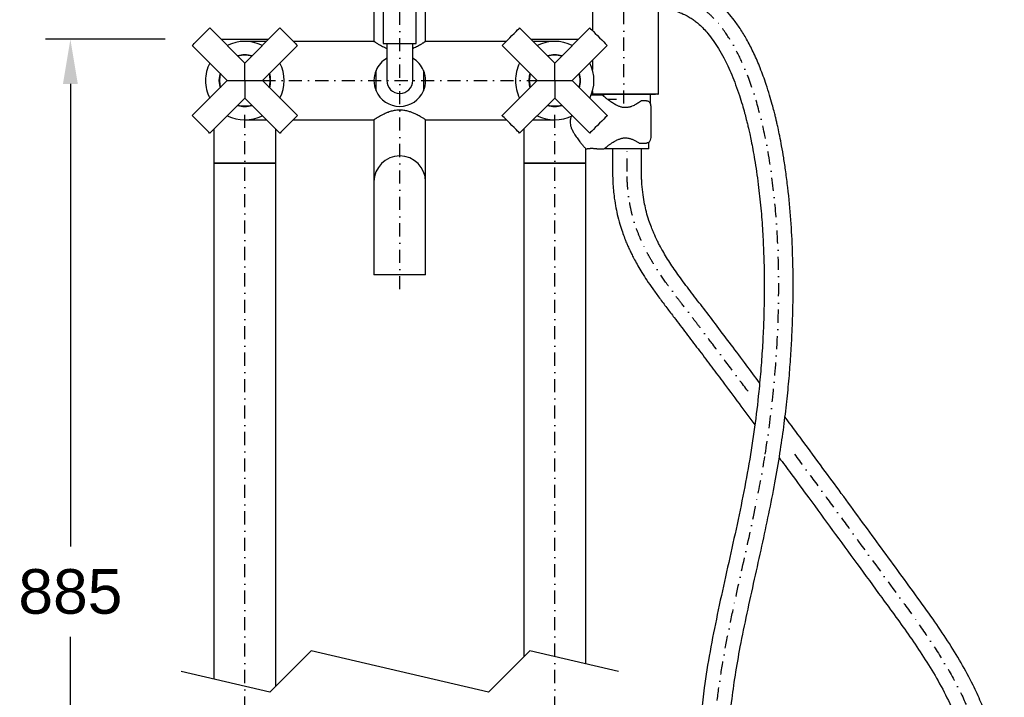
# Model space of a CAD drawing. Header units: millimetres. Extents: x 374 to 1394, y 252 to 1148.
# Tile 2 of 7: x 455 to 931, y 601 to 929. Entities that reach past the tile are written whole.
import ezdxf

# ---------------------------------------------------------------- set-up
doc = ezdxf.new("R2010")
doc.units = ezdxf.units.MM
doc.header["$LTSCALE"] = 0.5
doc.linetypes.add('DASHDOT', pattern=[25.4, 12.7, -6.35, 0, -6.35])
doc.styles.get("Standard").update_dxf_attribs({"font": 'ARIAL.TTF'})
doc.dimstyles.get("Standard").update_dxf_attribs({"dimscale": 120, "dimtxt": 0.18, "dimasz": 0.18, "dimexe": 0.1, "dimexo": 0, "dimgap": 0.09, "dimtad": 0, "dimtih": 1, "dimtoh": 1, "dimdec": 0, "dimzin": 0, "dimdsep": 46, "dimtxsty": 'Standard', "dimcen": 0.09, "dimadec": 0, "dimazin": 0, "dimtfac": 1, "dimtdec": 0, "dimtofl": 0, "dimtmove": 0, "dimatfit": 3, "dimfxl": 0, "dimtolj": 1, "dimtzin": 0, "dimarcsym": 0})

# ---------------------------------------------------------------- blocks, each defined once
blk = doc.blocks.new('*D39')
at = {"color": 0, "lineweight": -2}
for p, q in [((525.22, 919.9), (467.27, 919.9)), ((479.27, 898.3), (479.27, 674.25)), ((479.27, 406.54), (479.27, 630.59)), ((509.81, 384.94), (467.27, 384.94))]:
    blk.add_line(p, q, dxfattribs=at)
at = {"color": 0}
for points in [[(475.67, 898.3), (482.87, 898.3), (479.27, 919.9)], [(475.67, 406.54), (482.87, 406.54), (479.27, 384.94)]]:
    blk.add_solid(points, dxfattribs=at)
at = {"layer": 'Defpoints', "color": 0}
for p in [(525.22, 919.9), (479.27, 384.94), (509.81, 384.94)]:
    blk.add_point(p, dxfattribs=at)
at = {"color": 0, "insert": (479.27, 652.42), "char_height": 21.6, "attachment_point": 5}
blk.add_mtext('\\A1;885', dxfattribs=at)

msp = doc.modelspace()

# ---------------------------------------------------------------- linework, layer by layer
at = {"linetype": 'DASHDOT'}
for p, q in [((747.2, 888.75), (747.2, 1106.78)), ((638.71, 798.87), (638.71, 983.25)), ((572.2, 899.9), (705.22, 899.9)), ((563.71, 365.03), (563.71, 884.48)), ((713.71, 365.03), (713.71, 884.48))]:
    msp.add_line(p, q, dxfattribs=at)
for p, q in [((630.71, 977.9), (630.71, 917.9)), ((646.71, 917.9), (646.71, 977.9)), ((626.21, 958.4), (626.21, 918.9)), ((731.94, 938.56), (731.94, 924.1)), ((763.94, 893.55), (763.94, 935.74)), ((651.21, 918.89), (651.21, 933.4)), ((563.71, 908.39), (546.74, 925.36)), ((580.68, 925.36), (563.71, 908.39)), ((713.71, 908.39), (696.74, 925.36)), ((730.68, 925.36), (713.71, 908.39)), ((552.2, 919.9), (563.71, 919.9)), ((563.71, 919.9), (575.22, 919.9)), ((702.2, 919.9), (713.71, 919.9)), ((713.71, 919.9), (725.22, 919.9)), ((538.25, 916.87), (555.22, 899.9)), ((574.22, 918.9), (563.71, 918.9)), ((572.2, 899.9), (589.17, 916.87)), ((626.22, 918.9), (587.14, 918.9)), ((630.71, 917.9), (646.71, 917.9)), ((632.46, 917.9), (632.46, 899.9)), ((644.96, 899.9), (644.96, 917.9)), ((690.28, 918.9), (651.19, 918.9)), ((688.25, 916.87), (705.22, 899.9)), ((713.71, 918.9), (703.2, 918.9)), ((722.2, 899.9), (739.17, 916.87)), ((563.71, 899.9), (563.71, 908.39)), ((713.71, 899.9), (713.71, 908.39)), ((731.94, 909.65), (731.94, 905.25)), ((627.21, 895), (627.21, 904.8)), ((650.21, 904.8), (650.21, 895)), ((555.22, 899.9), (538.25, 882.93)), ((555.22, 899.9), (563.71, 899.9)), ((563.71, 899.9), (572.2, 899.9)), ((563.71, 899.9), (563.71, 891.42)), ((589.17, 882.93), (572.2, 899.9)), ((705.22, 899.9), (688.25, 882.93)), ((705.22, 899.9), (713.71, 899.9)), ((713.71, 899.9), (722.2, 899.9)), ((713.71, 899.9), (713.71, 891.42)), ((739.17, 882.93), (722.2, 899.9)), ((546.74, 874.45), (563.71, 891.42)), ((563.71, 891.42), (580.68, 874.45)), ((696.74, 874.45), (713.71, 891.42)), ((713.71, 891.42), (730.68, 874.45)), ((736.7, 892.9), (731.37, 892.9)), ((731.94, 894.56), (731.94, 893.55)), ((762.17, 893.25), (732.24, 893.25)), ((733.44, 893.25), (733.44, 893.15)), ((761.08, 893.15), (733.44, 893.15)), ((737.27, 893.15), (737.29, 892.41)), ((760.04, 888.52), (760.15, 893.15)), ((762.44, 893.15), (761.08, 893.15)), ((763.64, 893.25), (762.17, 893.25)), ((762.44, 893.15), (762.44, 893.25)), ((743.67, 890.75), (739.29, 890.75)), ((758.19, 890.15), (755.7, 890.15)), ((760.19, 887.45), (760.19, 872.35)), ((563.71, 880.9), (574.22, 880.9)), ((587.14, 880.9), (626.23, 880.9)), ((626.21, 880.91), (626.21, 850.9)), ((651.2, 880.9), (690.28, 880.9)), ((651.21, 850.9), (651.21, 880.91)), ((703.2, 880.9), (713.71, 880.9)), ((548.71, 876.42), (548.71, 859.9)), ((578.71, 859.9), (578.71, 876.42)), ((698.71, 876.42), (698.71, 859.9)), ((754.52, 869.66), (758.19, 869.66)), ((759.21, 866.9), (759.28, 870.1)), ((728.71, 859.9), (728.71, 866.9)), ((728.71, 866.9), (729.18, 866.9)), ((734.21, 866.9), (737.7, 866.9)), ((738.2, 867.31), (738.21, 866.9)), ((759.21, 866.9), (738.21, 866.9)), ((548.71, 859.9), (548.71, 610.11)), ((548.71, 859.9), (563.71, 859.9)), ((578.71, 859.9), (548.71, 859.9)), ((563.71, 859.9), (578.71, 859.9)), ((578.71, 606.75), (578.71, 859.9)), ((698.71, 859.9), (698.71, 620.87)), ((698.71, 859.9), (713.71, 859.9)), ((728.71, 859.9), (698.71, 859.9)), ((713.71, 859.9), (728.71, 859.9)), ((728.71, 617.51), (728.71, 859.9)), ((626.21, 850.9), (626.21, 825.9)), ((651.21, 825.9), (651.21, 850.9)), ((626.21, 825.9), (626.21, 805.9)), ((651.21, 805.9), (651.21, 825.9)), ((638.71, 805.9), (626.21, 805.9)), ((651.21, 805.9), (638.71, 805.9)), ((595.77, 623.81), (575.77, 603.81)), ((681.65, 603.81), (595.77, 623.81)), ((701.65, 623.81), (681.65, 603.81)), ((744.59, 613.81), (701.65, 623.81)), ((575.77, 603.81), (532.84, 613.81))]:
    msp.add_line(p, q)
at = {"flags": 128}
for points in [[(538.25, 916.87), (538.33, 916.95), (538.66, 917.28), (539.23, 917.85), (540, 918.62), (540.94, 919.55), (541.97, 920.58), (543.03, 921.65), (544.06, 922.68), (544.99, 923.61), (545.77, 924.39), (546.34, 924.96), (546.66, 925.28), (546.74, 925.36)], [(580.68, 925.36), (580.76, 925.28), (581.08, 924.96), (581.65, 924.39), (582.43, 923.61), (583.36, 922.68), (584.39, 921.65), (585.46, 920.58), (586.49, 919.55), (587.42, 918.62), (588.19, 917.85), (588.76, 917.28), (589.09, 916.95), (589.17, 916.87)], [(688.25, 916.87), (688.33, 916.95), (688.66, 917.28), (689.23, 917.85), (690, 918.62), (690.94, 919.55), (691.97, 920.58), (693.03, 921.65), (694.06, 922.68), (694.99, 923.61), (695.77, 924.39), (696.34, 924.96), (696.66, 925.28), (696.74, 925.36)], [(730.68, 925.36), (730.76, 925.28), (731.08, 924.96), (731.65, 924.39), (732.43, 923.61), (733.36, 922.68), (734.39, 921.65), (735.46, 920.58), (736.49, 919.55), (737.42, 918.62), (738.19, 917.85), (738.76, 917.28), (739.09, 916.95), (739.17, 916.87)], [(551.71, 903.41), (551.39, 902.02), (551.21, 899.9)], [(551.88, 903.25), (551.59, 901.98), (551.41, 899.9)], [(701.71, 903.41), (701.39, 902.02), (701.21, 899.9)], [(701.88, 903.25), (701.59, 901.98), (701.41, 899.9)], [(551.21, 899.9), (551.39, 897.79), (551.71, 896.39)], [(551.41, 899.9), (551.59, 897.82), (551.88, 896.55)], [(701.21, 899.9), (701.39, 897.79), (701.71, 896.39)], [(701.41, 899.9), (701.59, 897.82), (701.88, 896.55)], [(546.74, 874.45), (546.66, 874.52), (546.34, 874.85), (545.77, 875.42), (544.99, 876.2), (544.06, 877.13), (543.03, 878.16), (541.97, 879.22), (540.94, 880.25), (540, 881.18), (539.23, 881.96), (538.66, 882.53), (538.33, 882.86), (538.25, 882.93)], [(589.17, 882.93), (589.09, 882.86), (588.76, 882.53), (588.19, 881.96), (587.42, 881.18), (586.49, 880.25), (585.46, 879.22), (584.39, 878.16), (583.36, 877.13), (582.43, 876.2), (581.65, 875.42), (581.08, 874.85), (580.76, 874.52), (580.68, 874.45)], [(696.74, 874.45), (696.66, 874.52), (696.34, 874.85), (695.77, 875.42), (694.99, 876.2), (694.06, 877.13), (693.03, 878.16), (691.97, 879.22), (690.94, 880.25), (690, 881.18), (689.23, 881.96), (688.66, 882.53), (688.33, 882.86), (688.25, 882.93)], [(739.17, 882.93), (739.09, 882.86), (738.76, 882.53), (738.19, 881.96), (737.42, 881.18), (736.49, 880.25), (735.46, 879.22), (734.39, 878.16), (733.36, 877.13), (732.43, 876.2), (731.65, 875.42), (731.08, 874.85), (730.76, 874.52), (730.68, 874.45)], [(741.71, 866.9), (741.71, 861.4), (741.71, 855.9)], [(755.71, 855.9), (755.71, 861.4), (755.71, 866.9)]]:
    msp.add_lwpolyline(points, dxfattribs=at)
at = {"linetype": 'DASHDOT', "flags": 128}
msp.add_lwpolyline([(748.71, 855.9), (748.71, 861.4), (748.71, 866.9)], dxfattribs=at)
for centre, radius, start, end in [((563.71, 899.9), 19, 63.4088, 116.5912), ((713.71, 899.9), 19, 63.4088, 116.5912), ((563.71, 899.9), 12.5, 73.6854, 106.3146), ((563.71, 899.9), 12.3, 74.1959, 105.8041), ((638.71, 899.9), 12.5, 120.0004, 156.9257), ((638.71, 899.9), 12.5, 23.0743, 59.9996), ((713.71, 899.9), 12.5, 73.6854, 106.3146), ((713.71, 899.9), 12.3, 74.1959, 105.8041), ((563.71, 899.9), 19, 153.4086, 180), ((563.71, 899.9), 19, 333.4085, 26.5915), ((713.71, 899.9), 19, 153.4085, 180), ((713.71, 899.9), 19, 333.4085, 26.5915), ((563.71, 899.9), 12.3, 344.1965, 15.8035), ((563.71, 899.9), 12.5, 343.6857, 16.3143), ((638.71, 899.9), 12.5, 156.9265, 179.9996), ((638.71, 899.9), 12.5, 336.926, 23.074), ((713.71, 899.9), 12.3, 344.1964, 15.8036), ((713.71, 899.9), 12.5, 343.6853, 16.3147), ((563.71, 899.9), 19, 180.0001, 206.5914), ((638.71, 899.9), 12.5, 180.0001, 203.0739), ((638.71, 899.9), 6.25, 180.0004, 269.9997), ((638.71, 899.9), 6.25, 270.0003, 359.9996), ((713.71, 899.9), 19, 180.0001, 206.5915), ((638.71, 899.9), 12.5, 203.0739, 336.9261), ((732.24, 893.55), 0.3, 179.9985, 270.0034), ((763.64, 893.55), 0.3, 269.9964, 0.0015), ((563.71, 899.9), 12.5, 253.6854, 286.3146), ((563.71, 899.9), 12.3, 254.197, 285.803), ((713.71, 899.9), 12.5, 253.6854, 286.3146), ((713.71, 899.9), 12.3, 254.197, 285.803), ((563.71, 899.9), 19, 243.4084, 296.5916), ((713.71, 899.9), 19, 243.4084, 296.5916), ((638.71, 850.9), 12.5, 90.0002, 179.9999), ((638.71, 850.9), 12.5, 0.0001, 89.9998)]:
    msp.add_arc(centre, radius, start, end)
for points, knots in [([(822.37, 717.32), (824.25, 714.77), (829.03, 708.29), (837.64, 696.57), (848.3, 682.02), (860.08, 665.92), (870.3, 651.93), (878.9, 640.17), (885.74, 630.62), (892.39, 620.8), (898.68, 610.55), (904.45, 599.74), (909.02, 589.22), (912.37, 579.32), (914.64, 570.45), (916.14, 561.99), (916.9, 555.13), (917.21, 549.78), (917.32, 545.9), (917.33, 542.49), (917.28, 539.85), (917.22, 537.89), (917.14, 536.13), (917.01, 533.95), (916.78, 530.74), (916.34, 526.37), (915.59, 520.76), (914.47, 514.55), (912.76, 507.13), (910.36, 499.22), (907.33, 491.8), (904.29, 485.99), (901.41, 481.54), (898.59, 478.04), (895.87, 475.35), (893.35, 473.34), (890.73, 471.73), (888, 470.51), (885.11, 469.71), (882, 469.31), (878.65, 469.29), (874.61, 469.72), (869.87, 470.76), (864.5, 472.54), (857.95, 475.38), (850.45, 479.52), (842.31, 485.04), (834.69, 491.18), (827.79, 497.65), (821.73, 504.28), (816.55, 510.94), (812.19, 517.61), (808.16, 525), (804.56, 533.34), (801.56, 542.85), (799.43, 552.9), (798.17, 563.53), (797.74, 574.77), (798.12, 586.62), (799.26, 599.11), (801.1, 612.24), (803.64, 626.61), (806.82, 642.1), (810.41, 658.34), (814, 674.37), (817.34, 689.9), (820.3, 704.87), (822.72, 718.94), (824.61, 732.07), (826.07, 744.2), (827.18, 755.57), (828, 766.32), (828.64, 777.46), (829.06, 789.6), (829.18, 803.13), (828.89, 817.52), (828.08, 832.61), (826.89, 845.45), (825.62, 855.48), (824.61, 862.22), (823.62, 867.98), (822.69, 872.81), (821.92, 876.48), (821.32, 879.16), (820.88, 881.06), (820.42, 882.97), (819.81, 885.38), (818.92, 888.74), (817.67, 893.09), (815.81, 898.98), (813.33, 905.78), (810.29, 912.85), (807.15, 919.04), (803.96, 924.41), (800.86, 928.88), (797.81, 932.65), (794.86, 935.82), (791.95, 938.48), (789.11, 940.69), (786.12, 942.64), (782.95, 944.36), (779.46, 945.91), (775.69, 947.27), (771.33, 948.5), (765.95, 949.68), (759.73, 950.66), (752.81, 951.43), (745.59, 951.98), (738.24, 952.37), (730.85, 952.62), (725.07, 952.75), (720.78, 952.81), (717.86, 952.85), (714.89, 952.87), (711.87, 952.89), (708.81, 952.9), (706.75, 952.9), (705.71, 952.9)], [0, 0, 0, 0, 0.010548, 0.026759, 0.048405, 0.070569, 0.093134, 0.106056, 0.11905, 0.132199, 0.145518, 0.159057, 0.172926, 0.183609, 0.193827, 0.20335, 0.21217, 0.21679, 0.221157, 0.225078, 0.228146, 0.229932, 0.231608, 0.234018, 0.237186, 0.242313, 0.248644, 0.256016, 0.263308, 0.273947, 0.283483, 0.289934, 0.295734, 0.301095, 0.304861, 0.308422, 0.311806, 0.315076, 0.318329, 0.321766, 0.325469, 0.329467, 0.335259, 0.341552, 0.348283, 0.358994, 0.37, 0.380947, 0.391523, 0.401472, 0.410783, 0.419572, 0.427949, 0.438764, 0.449744, 0.461076, 0.472895, 0.485322, 0.498448, 0.512338, 0.527031, 0.542544, 0.560883, 0.579633, 0.597896, 0.615546, 0.632488, 0.648644, 0.663053, 0.676613, 0.689295, 0.70108, 0.712469, 0.726437, 0.741482, 0.757491, 0.774313, 0.791761, 0.800383, 0.807942, 0.814414, 0.81985, 0.824295, 0.826887, 0.829006, 0.830768, 0.833421, 0.837296, 0.842336, 0.84846, 0.857861, 0.866397, 0.874061, 0.88093, 0.887166, 0.892161, 0.897024, 0.901557, 0.905271, 0.908994, 0.913412, 0.917264, 0.921672, 0.92675, 0.93234, 0.939961, 0.947715, 0.955492, 0.96405, 0.972214, 0.980084, 0.983268, 0.986507, 0.989801, 0.993149, 0.996549, 1, 1, 1, 1]), ([(705.71, 938.9), (707.81, 938.9), (711.96, 938.9), (718.1, 938.85), (724.07, 938.76), (729.98, 938.63), (736, 938.44), (742.22, 938.15), (748.3, 937.75), (754.08, 937.22), (759.41, 936.56), (764.45, 935.71), (768.96, 934.67), (772.76, 933.48), (775.81, 932.25), (778.23, 931.02), (780.19, 929.81), (781.98, 928.52), (783.84, 926.96), (785.84, 924.99), (788.13, 922.41), (790.57, 919.22), (793.15, 915.27), (795.48, 911.14), (797.59, 906.87), (799.5, 902.53), (801.36, 897.78), (803.05, 892.92), (804.47, 888.36), (805.57, 884.48), (806.38, 881.41), (806.99, 878.94), (807.54, 876.61), (808.16, 873.88), (808.88, 870.47), (809.68, 866.32), (810.55, 861.39), (811.43, 855.73), (812.49, 847.9), (813.53, 838.25), (814.37, 827.11), (814.91, 815.89), (815.15, 804.77), (815.12, 793.65), (814.84, 782.75), (814.33, 771.77), (813.56, 760.6), (812.35, 747.31), (810.52, 731.87), (807.81, 714.24), (804.39, 696.31), (800.49, 678.1), (796.38, 659.78), (792.38, 641.56), (788.8, 623.63), (786.26, 607.91), (784.71, 594.36), (783.93, 582.91), (783.79, 571.54), (784.4, 560.24), (785.88, 549.03), (788.15, 538.86), (791.03, 529.75), (794.3, 521.63), (798.29, 513.65), (803.05, 505.83), (808.61, 498.19), (815, 490.75), (822.18, 483.59), (830.05, 476.82), (838.47, 470.59), (847.25, 465.16), (856.16, 460.72), (864.11, 457.8), (870.94, 456.13), (876.63, 455.35), (881.75, 455.25), (886.26, 455.7), (890.16, 456.53), (893.88, 457.78), (897.77, 459.59), (901.75, 462.08), (905.7, 465.32), (909.91, 469.64), (914.22, 475.31), (917.8, 481.46), (920.54, 487.18), (922.63, 492.29), (924.56, 497.81), (926.3, 503.75), (927.83, 510.06), (929.06, 516.44), (929.93, 522.24), (930.49, 527.07), (930.83, 530.85), (931.04, 533.86), (931.16, 536.13), (931.24, 538.3), (931.31, 540.9), (931.34, 544.32), (931.25, 549.47), (930.86, 556.34), (929.87, 564.92), (928.27, 573.6), (926.08, 582.23), (923.37, 590.61), (920.07, 599.01), (915.82, 608.2), (910.47, 618.12), (903.94, 628.72), (896.54, 639.63), (888.37, 650.94), (879.63, 662.87), (870.7, 675.11), (861.61, 687.54), (852.55, 699.91), (843.19, 712.66), (834.11, 725.01), (827.96, 733.32), (825.17, 737.09)], [0, 0, 0, 0, 0.006647, 0.013143, 0.01946, 0.025578, 0.031886, 0.038532, 0.045311, 0.051196, 0.056906, 0.062332, 0.067369, 0.071561, 0.074959, 0.077771, 0.080142, 0.082239, 0.084765, 0.087848, 0.09112, 0.095674, 0.100563, 0.106075, 0.11066, 0.11566, 0.121098, 0.126829, 0.13195, 0.136237, 0.139611, 0.142014, 0.144287, 0.147208, 0.150878, 0.155331, 0.160604, 0.166741, 0.173463, 0.185639, 0.19748, 0.208884, 0.221202, 0.232748, 0.24411, 0.255727, 0.267571, 0.279614, 0.297997, 0.316828, 0.336113, 0.35583, 0.375839, 0.395601, 0.414931, 0.433773, 0.446051, 0.458137, 0.470123, 0.482046, 0.493956, 0.505926, 0.515003, 0.524217, 0.533613, 0.543249, 0.553194, 0.563525, 0.574276, 0.585298, 0.596408, 0.607424, 0.617973, 0.627902, 0.634185, 0.640227, 0.646066, 0.650345, 0.65456, 0.658696, 0.662752, 0.668127, 0.673505, 0.678928, 0.687204, 0.695983, 0.701456, 0.70728, 0.713459, 0.719992, 0.726872, 0.734044, 0.740576, 0.74543, 0.749446, 0.752622, 0.754961, 0.756673, 0.759507, 0.763198, 0.767488, 0.775849, 0.784988, 0.79484, 0.803777, 0.813183, 0.822733, 0.832338, 0.845275, 0.85841, 0.871776, 0.887034, 0.902624, 0.918635, 0.935025, 0.951422, 0.967249, 0.985111, 1, 1, 1, 1]), ([(626.22, 918.9), (626.21, 918.9), (626.2, 918.91), (626.37, 918.8), (626.47, 918.74), (626.8, 918.52), (627.17, 918.28), (627.68, 917.97), (628.27, 917.61), (629, 917.19), (629.85, 916.72), (630.82, 916.24), (631.7, 915.83), (632.23, 915.61), (632.46, 915.52)], [0, 0, 0, 0, 0.000514, 0.0089713, 0.041872, 0.0991569, 0.1479365, 0.2382405, 0.3478438, 0.4384975, 0.5905387, 0.7601789, 0.8948482, 1, 1, 1, 1]), ([(644.96, 915.52), (645.03, 915.55), (645.48, 915.72), (646.27, 916.08), (647.25, 916.56), (648.02, 916.97), (648.6, 917.3), (649.09, 917.58), (649.54, 917.84), (649.94, 918.09), (650.34, 918.34), (650.71, 918.58), (651, 918.76), (651.14, 918.86), (651.19, 918.89), (651.19, 918.89)], [0, 0, 0, 0, 0.029677, 0.20396, 0.369015, 0.488489, 0.57315, 0.652235, 0.725957, 0.792642, 0.853001, 0.926698, 0.977177, 0.995637, 1, 1, 1, 1]), ([(755.7, 890.15), (755.36, 889.91), (754.77, 889.48), (753.87, 888.9), (753.01, 888.38), (752.09, 887.88), (751.27, 887.51), (750.57, 887.26), (750.02, 887.09), (749.45, 886.95), (748.87, 886.86), (748.28, 886.81), (747.69, 886.8), (747.09, 886.85), (746.47, 886.94), (745.83, 887.1), (745.19, 887.3), (744.55, 887.55), (743.83, 887.87), (743.03, 888.29), (742.16, 888.8), (741.34, 889.34), (740.56, 889.88), (739.83, 890.41), (739.15, 890.92), (738.53, 891.41), (738.03, 891.81), (737.64, 892.12), (737.37, 892.34), (737.13, 892.54), (736.95, 892.69), (736.81, 892.8), (736.74, 892.87), (736.7, 892.9), (736.7, 892.9)], [0, 0, 0, 0, 0.057514, 0.101882, 0.148142, 0.196813, 0.247187, 0.273364, 0.299901, 0.327094, 0.354646, 0.381549, 0.408725, 0.436615, 0.464652, 0.495958, 0.527234, 0.558797, 0.590105, 0.637565, 0.684037, 0.729819, 0.773928, 0.81574, 0.855056, 0.891898, 0.92489, 0.943822, 0.96047, 0.974731, 0.986084, 0.993993, 0.998742, 1, 1, 1, 1]), ([(758.19, 890.15), (758.38, 890.13), (758.76, 890.09), (759.27, 889.79), (759.74, 889.28), (760.12, 888.48), (760.17, 887.82), (760.19, 887.45)], [0, 0, 0, 0, 0.152055, 0.30368, 0.46507, 0.707192, 1, 1, 1, 1]), ([(651.2, 880.91), (651.2, 880.91), (651.23, 880.89), (651.06, 881), (650.95, 881.07), (650.63, 881.28), (650.25, 881.52), (649.74, 881.84), (649.15, 882.19), (648.43, 882.61), (647.57, 883.08), (646.6, 883.57), (645.71, 883.98), (644.94, 884.3), (644.2, 884.58), (643.43, 884.84), (642.24, 885.19), (640.88, 885.46), (639.09, 885.62), (637.53, 885.58), (636.1, 885.37), (635.06, 885.15), (634.07, 884.87), (633.14, 884.56), (632.14, 884.17), (631.15, 883.73), (630.17, 883.25), (629.24, 882.75), (628.5, 882.33), (627.88, 881.96), (627.48, 881.71), (627.08, 881.46), (626.71, 881.23), (626.43, 881.04), (626.28, 880.95), (626.23, 880.92), (626.23, 880.91)], [0, 0, 0, 0, 0.000515, 0.002739, 0.011391, 0.026455, 0.039283, 0.06303, 0.091852, 0.115691, 0.155673, 0.200283, 0.235696, 0.263762, 0.29284, 0.32324, 0.354551, 0.429555, 0.476712, 0.553872, 0.600904, 0.636794, 0.672214, 0.714032, 0.745576, 0.791274, 0.834552, 0.865879, 0.908814, 0.928143, 0.945629, 0.961455, 0.980779, 0.994015, 0.998856, 1, 1, 1, 1]), ([(721.77, 882.88), (721.63, 882.46), (721.4, 881.77), (721.22, 880.77), (721.2, 880.19), (721.19, 879.9)], [0, 0, 0, 0, 0.436924, 0.715659, 1, 1, 1, 1]), ([(721.19, 879.9), (721.21, 879.48), (721.26, 878.63), (721.55, 877.52), (721.89, 876.56), (722.26, 875.75), (722.66, 874.97), (723.17, 874.1), (723.78, 873.15), (724.5, 872.13), (725.21, 871.16), (725.86, 870.33), (726.42, 869.63), (726.88, 869.06), (727.33, 868.53), (727.76, 868.02), (728.24, 867.45), (728.41, 867.25), (728.75, 866.85), (728.7, 866.91), (728.7, 866.92)], [0, 0, 0, 0, 0.082201, 0.166504, 0.224333, 0.281869, 0.339611, 0.396585, 0.480304, 0.561462, 0.640449, 0.715229, 0.767316, 0.815919, 0.860979, 0.901152, 0.952223, 0.986223, 0.999052, 1, 1, 1, 1]), ([(737.7, 866.91), (737.7, 866.91), (737.72, 866.93), (737.78, 866.97), (737.89, 867.06), (738.03, 867.18), (738.22, 867.33), (738.45, 867.51), (738.72, 867.73), (739.04, 867.98), (739.41, 868.26), (739.82, 868.56), (740.29, 868.91), (740.82, 869.29), (741.43, 869.7), (742.09, 870.13), (742.74, 870.52), (743.38, 870.88), (744.02, 871.2), (744.69, 871.49), (745.31, 871.72), (745.89, 871.9), (746.41, 872.02), (746.94, 872.11), (747.48, 872.17), (748.21, 872.18), (748.94, 872.12), (749.69, 871.98), (750.3, 871.81), (750.93, 871.6), (751.54, 871.35), (752.15, 871.06), (752.77, 870.73), (753.37, 870.39), (753.96, 870.03), (754.33, 869.78), (754.52, 869.66)], [0, 0, 0, 0, 0.000361, 0.004403, 0.011966, 0.021881, 0.034577, 0.050123, 0.068222, 0.090164, 0.114603, 0.141599, 0.170702, 0.207293, 0.246249, 0.287767, 0.331238, 0.367566, 0.40496, 0.443778, 0.483625, 0.511306, 0.539402, 0.568255, 0.597487, 0.625887, 0.683717, 0.713008, 0.748243, 0.783288, 0.818479, 0.853202, 0.891166, 0.92829, 0.964723, 1, 1, 1, 1]), ([(760.19, 872.35), (760.16, 871.93), (760.1, 871.23), (759.65, 870.41), (759.12, 869.9), (758.61, 869.68), (758.29, 869.66), (758.19, 869.66)], [0, 0, 0, 0, 0.339146, 0.560824, 0.741698, 0.923768, 1, 1, 1, 1]), ([(729.18, 866.9), (729.18, 866.9), (729.16, 866.9), (729.29, 866.92), (729.35, 866.93), (729.54, 866.96), (729.75, 866.99), (730.03, 867.02), (730.35, 867.05), (730.71, 867.08), (731.12, 867.1), (731.55, 867.11), (731.99, 867.11), (732.43, 867.1), (732.84, 867.07), (733.23, 867.04), (733.56, 867), (733.82, 866.96), (734.04, 866.93), (734.11, 866.92), (734.23, 866.9), (734.22, 866.9), (734.21, 866.9)], [0, 0, 0, 0, 0.000162, 0.011826, 0.03518, 0.068618, 0.1123, 0.166747, 0.23003, 0.303494, 0.383662, 0.469241, 0.557981, 0.644481, 0.729386, 0.804612, 0.873019, 0.925337, 0.966257, 0.989378, 0.9993, 1, 1, 1, 1]), ([(741.71, 855.9), (741.73, 854.49), (741.76, 851.77), (742.01, 847.85), (742.43, 843.72), (743.06, 839.5), (744, 834.91), (745.11, 830.67), (746.33, 826.84), (747.43, 823.83), (748.34, 821.57), (749.06, 819.91), (749.63, 818.63), (750.15, 817.53), (750.64, 816.5), (751.36, 815.06), (752.45, 812.98), (754.03, 810.11), (756.02, 806.79), (758.41, 803.06), (761.23, 798.94), (764.45, 794.49), (767.95, 789.84), (772.28, 784.19), (777.35, 777.57), (783.15, 769.92), (789.01, 762.17), (795.6, 753.38), (802.81, 743.74), (808.03, 736.7), (810.58, 733.26)], [0, 0, 0, 0, 0.029574, 0.056919, 0.082144, 0.116222, 0.146132, 0.180103, 0.207938, 0.230135, 0.24705, 0.258916, 0.267925, 0.276399, 0.284344, 0.291766, 0.310156, 0.333329, 0.36035, 0.391168, 0.425903, 0.464749, 0.506036, 0.547555, 0.613531, 0.680525, 0.748328, 0.816741, 0.91039, 1, 1, 1, 1]), ([(812.88, 753.63), (810.73, 756.51), (806.16, 762.64), (799.29, 771.78), (792.43, 780.86), (786.03, 789.26), (780.09, 796.97), (775.51, 803.04), (772.19, 807.67), (769.93, 811), (767.87, 814.23), (766.06, 817.26), (764.8, 819.54), (764.02, 821.06), (763.58, 821.92), (763.19, 822.72), (762.84, 823.45), (762.48, 824.2), (762.03, 825.2), (761.33, 826.79), (760.37, 829.16), (759.2, 832.45), (758.09, 836.19), (757.14, 840.32), (756.38, 844.79), (755.98, 848.65), (755.8, 851.72), (755.72, 853.77), (755.72, 855.18), (755.71, 855.9)], [0, 0, 0, 0, 0.09018, 0.191872, 0.287143, 0.375658, 0.457008, 0.531477, 0.566438, 0.600041, 0.632401, 0.662599, 0.688769, 0.697545, 0.705642, 0.713054, 0.719805, 0.725909, 0.734015, 0.747313, 0.769331, 0.798395, 0.834752, 0.86721, 0.904759, 0.948442, 0.964647, 0.981802, 1, 1, 1, 1])]:
    msp.add_open_spline(points, degree=3, knots=knots)
at = {"linetype": 'DASHDOT'}
for points, knots in [([(815.58, 719.01), (816.89, 727.21), (818.01, 735.44), (819.85, 751.96), (820.57, 760.24), (821.75, 778.75), (822.1, 788.99), (822.15, 809.45), (821.84, 819.67), (820.66, 837.18), (819.96, 844.48), (818.09, 858.99), (816.92, 866.2), (814.31, 878.7), (813.01, 884.02), (809.96, 894.48), (808.22, 899.62), (804.85, 907.84), (803.39, 911.03), (800.17, 917.16), (798.41, 920.12), (795.4, 924.43), (794.27, 925.91), (792.18, 928.41), (791.24, 929.44), (789.31, 931.41), (788.32, 932.33), (786.27, 934.05), (785.21, 934.84), (783.01, 936.32), (781.87, 936.99), (779.49, 938.23), (778.27, 938.79), (775.73, 939.82), (774.42, 940.28), (769.65, 941.76), (766.01, 942.55), (759.92, 943.54), (757.53, 943.85), (752.71, 944.38), (750.28, 944.6), (745.38, 944.96), (742.91, 945.11), (737.96, 945.36), (735.48, 945.46), (730.5, 945.62), (728.01, 945.68), (720.8, 945.82), (716.07, 945.87), (709.47, 945.9), (707.59, 945.9), (705.71, 945.9)], [0.6468843, 0.6468843, 0.6468843, 0.6468843, 0.6748937, 0.6748937, 0.7029031, 0.7029031, 0.7374406, 0.7374406, 0.7719782, 0.7719782, 0.7968458, 0.7968458, 0.8217134, 0.8217134, 0.8405266, 0.8405266, 0.8593397, 0.8593397, 0.8717086, 0.8717086, 0.8840775, 0.8840775, 0.890966, 0.890966, 0.8962213, 0.8962213, 0.9014767, 0.9014767, 0.906732, 0.906732, 0.9119874, 0.9119874, 0.9172428, 0.9172428, 0.9224981, 0.9224981, 0.9358885, 0.9358885, 0.9442882, 0.9442882, 0.9526879, 0.9526879, 0.9610876, 0.9610876, 0.9694873, 0.9694873, 0.977887, 0.977887, 0.9937212, 0.9937212, 1, 1, 1, 1]), ([(807.27, 749.45), (804.43, 753.26), (801.59, 757.06), (795.89, 764.66), (793.03, 768.45), (788.13, 774.93), (786.09, 777.63), (782.81, 781.94), (781.58, 783.55), (778.69, 787.31), (777.03, 789.47), (774.09, 793.32), (772.81, 794.99), (770.26, 798.39), (769, 800.11), (765.94, 804.39), (764.18, 806.98), (761.87, 810.65), (761.25, 811.65), (759.98, 813.81), (759.32, 814.97), (758.47, 816.55), (758.26, 816.95), (757.85, 817.74), (757.65, 818.13), (757.25, 818.92), (757.06, 819.32), (756.67, 820.12), (756.48, 820.53), (755.86, 821.84), (755.45, 822.76), (754.26, 825.57), (753.52, 827.49), (752.2, 831.4), (751.62, 833.38), (750.61, 837.39), (750.2, 839.42), (749.52, 843.48), (749.26, 845.51), (748.98, 848.68), (748.9, 849.81), (748.8, 851.59), (748.78, 852.25), (748.74, 853.36), (748.73, 853.81), (748.72, 854.79), (748.71, 855.33), (748.71, 855.86)], [0, 0, 0, 0, 0.119383, 0.119383, 0.238765, 0.238765, 0.323844, 0.323844, 0.374953, 0.374953, 0.443393, 0.443393, 0.495731, 0.495731, 0.548068, 0.548068, 0.623325, 0.623325, 0.651066, 0.651066, 0.682359, 0.682359, 0.692701, 0.692701, 0.703042, 0.703042, 0.713384, 0.713384, 0.723725, 0.723725, 0.746919, 0.746919, 0.794013, 0.794013, 0.841106, 0.841106, 0.8882, 0.8882, 0.935294, 0.935294, 0.961395, 0.961395, 0.976835, 0.976835, 0.986905, 0.986905, 1, 1, 1, 1]), ([(829.76, 719.09), (832.95, 714.76), (836.14, 710.43), (842.51, 701.76), (845.69, 697.42), (852.05, 688.75), (855.22, 684.41), (864.74, 671.4), (871.08, 662.72), (880.48, 649.86), (883.55, 645.67), (889.65, 637.17), (892.68, 632.87), (898.56, 624.05), (901.42, 619.55), (906.8, 610.27), (909.33, 605.49), (913.42, 596.69), (915.07, 592.73), (917.99, 584.63), (919.27, 580.5), (921.4, 572.12), (922.25, 567.88), (923.27, 561.02), (923.58, 558.42), (923.97, 554.01), (924.09, 552.2), (924.25, 548.6), (924.3, 546.8), (924.34, 543.2), (924.32, 541.4), (924.14, 534.46), (923.75, 529.34), (922.46, 519.13), (921.56, 514.05), (919.64, 506.01), (918.82, 503.02), (917.11, 497.66), (916.26, 495.28), (914.36, 490.55), (913.3, 488.21), (910.94, 483.59), (909.62, 481.32), (907.07, 477.51), (905.91, 475.95), (903.57, 473.19), (902.43, 471.97), (899.94, 469.64), (898.6, 468.53), (895.66, 466.5), (894.08, 465.59), (891.7, 464.51), (891, 464.23), (889.57, 463.72), (888.85, 463.49), (887.13, 463.04), (886.13, 462.83), (884.16, 462.53), (883.18, 462.43), (881.26, 462.32), (880.3, 462.3), (877.49, 462.37), (875.66, 462.55), (872.12, 463.1), (870.39, 463.48), (866.36, 464.54), (864.09, 465.29), (859.7, 466.98), (857.56, 467.92), (853.39, 469.95), (851.36, 471.03), (847.26, 473.4), (845.2, 474.69), (841.17, 477.38), (839.2, 478.78), (835.34, 481.69), (833.46, 483.2), (827.94, 487.86), (824.43, 491.16), (817.77, 498.18), (814.63, 501.9), (808.85, 509.77), (806.23, 513.92), (801.59, 522.55), (799.58, 527.04), (796.23, 536.24), (794.88, 540.94), (792.81, 550.44), (792.07, 555.23), (791.12, 564.81), (790.9, 569.59), (790.86, 579.11), (791.03, 583.85), (791.68, 593.25), (792.15, 597.93), (793.31, 607.2), (794, 611.81), (795.53, 620.97), (796.37, 625.52), (798.13, 634.59), (799.07, 639.09), (801.94, 652.57), (803.95, 661.49), (807.9, 679.28), (809.83, 688.15), (812.98, 703.96), (814.26, 710.9), (815.39, 717.85)], [0.003288, 0.003288, 0.003288, 0.003288, 0.0211679, 0.0211679, 0.0390478, 0.0390478, 0.0569277, 0.0569277, 0.0926876, 0.0926876, 0.1099338, 0.1099338, 0.1271801, 0.1271801, 0.1444263, 0.1444263, 0.1616726, 0.1616726, 0.1752649, 0.1752649, 0.1888573, 0.1888573, 0.2024497, 0.2024497, 0.2106738, 0.2106738, 0.216381, 0.216381, 0.2220882, 0.2220882, 0.2277953, 0.2277953, 0.244124, 0.244124, 0.2604526, 0.2604526, 0.2701698, 0.2701698, 0.2780095, 0.2780095, 0.2858492, 0.2858492, 0.2936889, 0.2936889, 0.2992826, 0.2992826, 0.3039378, 0.3039378, 0.308593, 0.308593, 0.3132482, 0.3132482, 0.3151187, 0.3151187, 0.3169892, 0.3169892, 0.3195255, 0.3195255, 0.3220619, 0.3220619, 0.3245983, 0.3245983, 0.329671, 0.329671, 0.3347438, 0.3347438, 0.3418459, 0.3418459, 0.348948, 0.348948, 0.3560501, 0.3560501, 0.3636432, 0.3636432, 0.3712364, 0.3712364, 0.3788296, 0.3788296, 0.3940159, 0.3940159, 0.4092023, 0.4092023, 0.4243886, 0.4243886, 0.439575, 0.439575, 0.4547613, 0.4547613, 0.4699477, 0.4699477, 0.485134, 0.485134, 0.5003203, 0.5003203, 0.5155067, 0.5155067, 0.530693, 0.530693, 0.5458794, 0.5458794, 0.5610657, 0.5610657, 0.5914384, 0.5914384, 0.6218111, 0.6218111, 0.6455667, 0.6455667, 0.6455667, 0.6455667])]:
    msp.add_open_spline(points, degree=3, knots=knots, dxfattribs=at)

# ---------------------------------------------------------------- dimensions: what is measured, and where the dimension line sits
dim = msp.add_linear_dim(base=(479.27, 384.94), p1=(525.22, 919.9), p2=(509.81, 384.94), angle=90, text='885', dimstyle='Standard')
dim.commit()
dim.dimension.update_dxf_attribs({"geometry": '*D39', "text_midpoint": (479.27, 652.42), "dimtype": 160})

doc.saveas('drawing.dxf')
